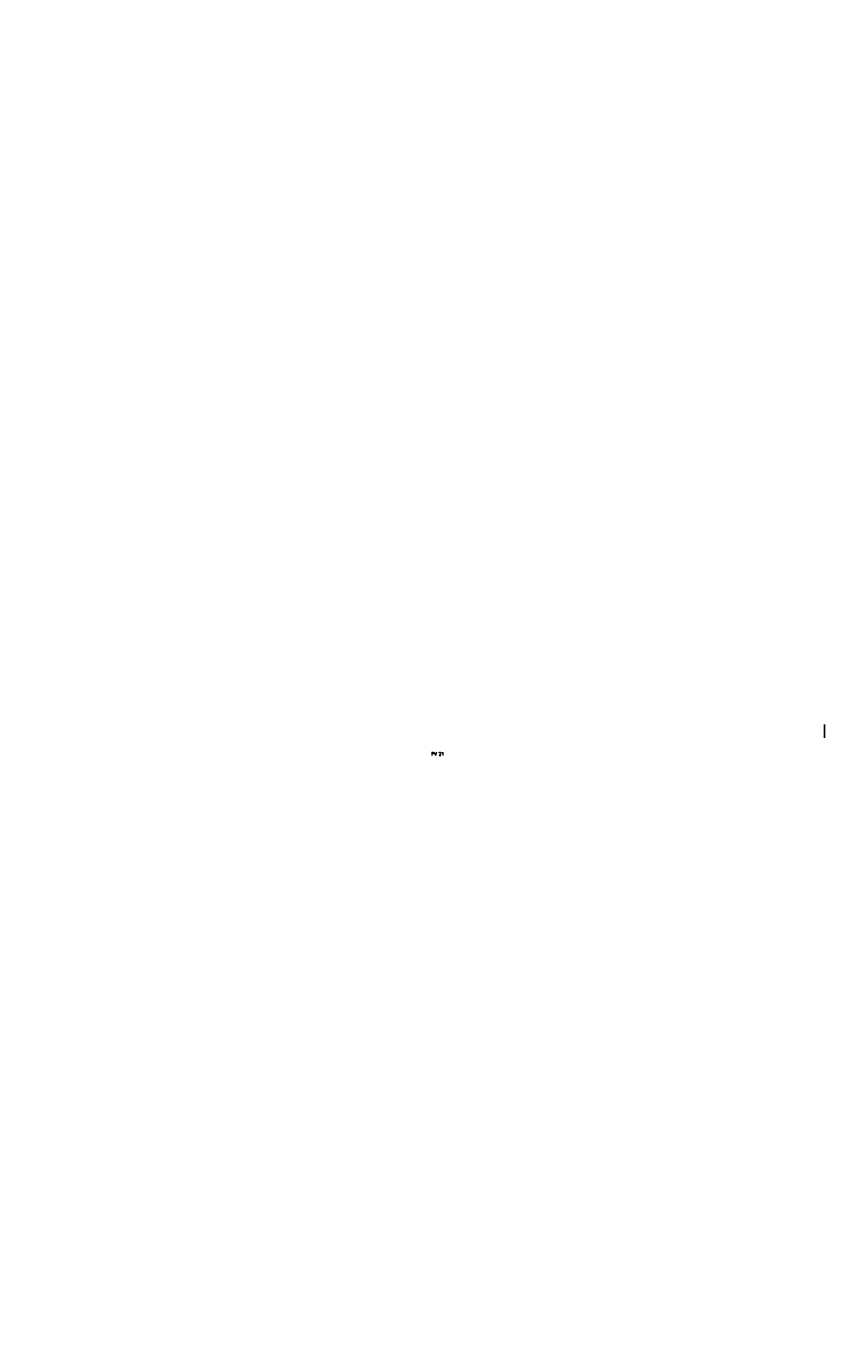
# Model space of a CAD drawing. Header units: millimetres. Extents: x -385852 to 693036, y -525006 to 444206.
# Tile 156 of 156: x 208301 to 310600, y 275174 to 444206. Entities that reach past the tile are written whole.
import ezdxf

# ---------------------------------------------------------------- set-up
doc = ezdxf.new("R2010")
doc.units = ezdxf.units.MM
doc.layers.add('0-DRAT-8MM', color=5, linetype='Continuous')
doc.layers.add('6-TEXT', color=3, linetype='Continuous')
for name, color, linetype, lineweight in [('A99_N_leg-text', 7, 'Continuous', 9), ('A99_N_leg-text @ 200 VP14', 7, 'Continuous', 9), ('A99_N_leg-text @ 200 VP4', 7, 'Continuous', 9)]:
    doc.layers.add(name, color=color, linetype=linetype, lineweight=lineweight)
doc.styles.add('A99_kota', font='isocpeur.ttf', dxfattribs={"height": 2})
doc.styles.add('RomanS', font='romans.shx')

# ---------------------------------------------------------------- blocks, each defined once
blk = doc.blocks.new('*U2652')
at = {"layer": 'A99_N_leg-text @ 200 VP14', "linetype": 'Continuous', "lineweight": 0, "insert": (162730, -32600), "char_height": 400, "width": 19240, "attachment_point": 1, "rotation": 90, "style": 'A99_kota'}
blk.add_mtext('\\A1;\\pi-1200,l1200,t1200,22800;^IPOZNÁMKA:\\P^INAVRŽENÉ STAVEBNÍ ÚPRAVY BYLY PROVEDENY NA ZÁKLADĚ  INVESTOREM PŘEDANÝCH ELEKTRONICKÝCH PODKLADŮ.\\P ^IPŘED PROVÁDĚNÍM STAVEBNÍCH ÚPRAV JE NUTNÉ VEŠKERÉ PRVKY PŘESNĚ ZAMĚŘIT, ZDALI JSOU V SOULADU S PROJEKTOVOU DOKUMENTACÍ A PROVÉST VIZUÁLNÍ KONTROLU.', dxfattribs=at)
at = {"layer": 'A99_N_leg-text @ 200 VP4', "linetype": 'Continuous', "lineweight": 0, "insert": (162730, -32600), "char_height": 400, "width": 19240, "attachment_point": 1, "rotation": 90, "style": 'A99_kota'}
blk.add_mtext('\\A1;\\pi-1200,l1200,t1200,22800;^IPOZNÁMKA:\\P^INAVRŽENÉ STAVEBNÍ ÚPRAVY BYLY PROVEDENY NA ZÁKLADĚ  INVESTOREM PŘEDANÝCH ELEKTRONICKÝCH PODKLADŮ.\\P ^IPŘED PROVÁDĚNÍM STAVEBNÍCH ÚPRAV JE NUTNÉ VEŠKERÉ PRVKY PŘESNĚ ZAMĚŘIT, ZDALI JSOU V SOULADU S PROJEKTOVOU DOKUMENTACÍ A PROVÉST VIZUÁLNÍ KONTROLU.', dxfattribs=at)

msp = doc.modelspace()

# ---------------------------------------------------------------- linework, layer by layer
at = {"layer": '0-DRAT-8MM', "ltscale": 5}
msp.add_line((310600, 353050), (310600, 354750), dxfattribs=at)

# ---------------------------------------------------------------- block references
at = {"layer": 'A99_N_leg-text', "color": 1, "linetype": 'Continuous', "lineweight": 5}
msp.add_blockref('*U2652', (45700, -7800), dxfattribs=at)

# ---------------------------------------------------------------- texts
at = {"layer": '6-TEXT', "style": 'RomanS'}
msp.add_text('PV 21', height=400, dxfattribs=at).set_placement((260200, 350800))

doc.saveas('drawing.dxf')
